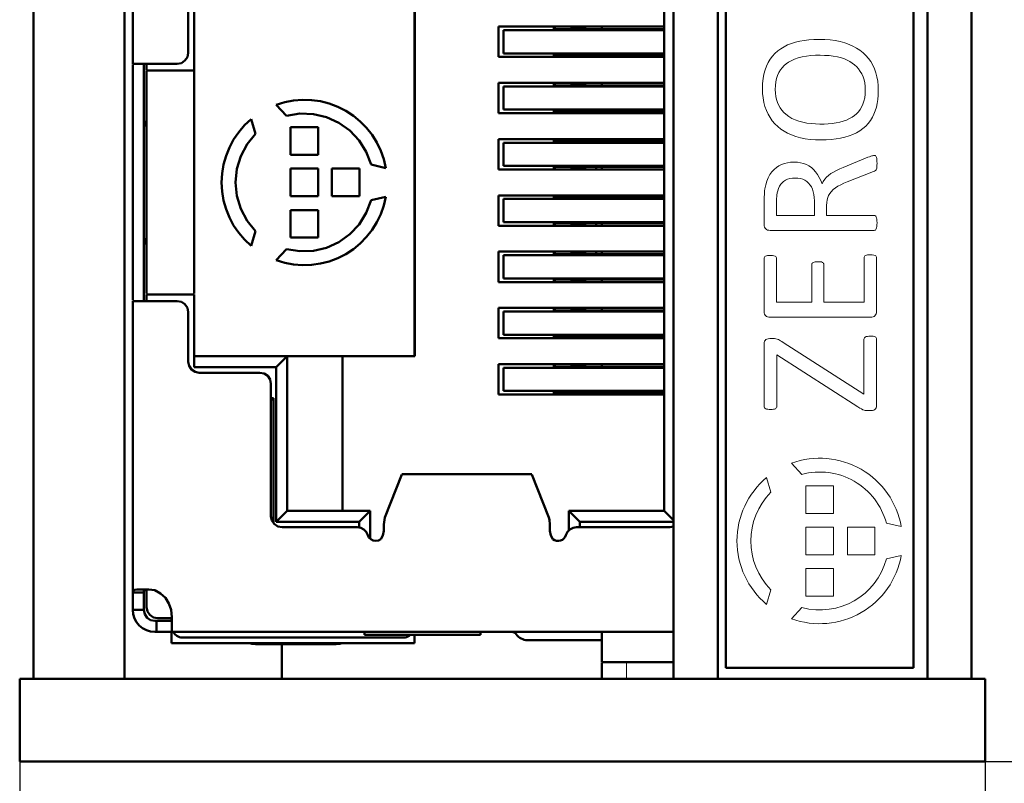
# Model space of a CAD drawing. Header units: millimetres. Extents: x 5 to 292, y 5 to 205.
# Tile 11 of 18: x 189 to 198, y 99 to 106. Entities that reach past the tile are written whole.
import ezdxf

# ---------------------------------------------------------------- set-up
doc = ezdxf.new("R2010")
doc.units = ezdxf.units.MM
doc.styles.add('TextStyle_1', font='Arial.TTF', dxfattribs={"height": 3.5})
doc.dimstyles.new('DIM_ST_1', dxfattribs={"dimtxt": 3.5, "dimasz": 2.5, "dimexe": 1.75, "dimexo": 0, "dimgap": 0.4375, "dimtad": 1, "dimlfac": 2, "dimrnd": 0.01, "dimdsep": 46, "dimtxsty": 'TextStyle_1', "dimcen": 0.09, "dimclrd": 7, "dimclre": 7, "dimclrt": 7, "dimazin": 0, "dimtfac": 1, "dimtdec": 0, "dimtmove": 0, "dimatfit": 3, "dimldrblk": 'NONE', "dimfxl": 1, "dimtvp": 1, "dimtolj": 1, "dimarcsym": 0})

# ---------------------------------------------------------------- blocks, each defined once
blk = doc.blocks.new('*D6')
at = {"color": 7, "lineweight": -2}
for p, q in [((189.1456, 99.5104), (189.1456, 90.11)), ((197.8956, 99.5104), (197.8956, 90.11)), ((189.1456, 91.86), (176.6641, 91.86)), ((191.6456, 91.86), (195.3956, 91.86))]:
    blk.add_line(p, q, dxfattribs=at)
at = {"color": 7}
for points in [[(191.6456, 92.2767), (191.6456, 91.4433), (189.1456, 91.86)], [(195.3956, 91.4433), (195.3956, 92.2767), (197.8956, 91.86)]]:
    blk.add_solid(points, dxfattribs=at)
at = {"layer": 'Defpoints', "color": 0}
for p in [(189.1456, 99.5104), (197.8956, 99.5104), (197.8956, 91.86)]:
    blk.add_point(p, dxfattribs=at)
at = {"color": 7, "insert": (181.4906, 94.0843), "char_height": 3.5, "attachment_point": 5, "style": 'TextStyle_1'}
blk.add_mtext('\\A1;17.5{\\H0.5x;\\S^ ;}', dxfattribs=at)
blk = doc.blocks.new('_None')
blk = doc.blocks.new('*D7')
at = {"color": 7, "lineweight": -2}
for p, q in [((197.5206, 144.0104), (206.3956, 144.0104)), ((204.6456, 102.0104), (204.6456, 141.5104)), ((197.5206, 99.5104), (206.3956, 99.5104))]:
    blk.add_line(p, q, dxfattribs=at)
at = {"color": 7}
for points in [[(205.0622, 141.5104), (204.2289, 141.5104), (204.6456, 144.0104)], [(204.2289, 102.0104), (205.0622, 102.0104), (204.6456, 99.5104)]]:
    blk.add_solid(points, dxfattribs=at)
at = {"layer": 'Defpoints', "color": 0}
for p in [(197.5206, 144.0104), (204.6456, 144.0104), (197.5206, 99.5104)]:
    blk.add_point(p, dxfattribs=at)
at = {"color": 7, "insert": (202.4213, 121.7604), "char_height": 3.5, "attachment_point": 5, "rotation": 90, "style": 'TextStyle_1'}
blk.add_mtext('\\A1;89{\\H0.5x;\\S^ ;}', dxfattribs=at)
blk = doc.blocks.new('Seite_1')
at = {"color": 7, "linetype": 'Continuous', "lineweight": 50}
for p, q in [((189.2706, 100.2604), (189.2706, 143.2604)), ((190.0954, 143.2604), (190.0954, 100.2604)), ((195.0706, 100.2604), (195.0706, 143.2604)), ((195.4706, 143.2604), (195.4706, 100.2604)), ((197.3706, 100.2604), (197.3706, 143.2604)), ((197.7706, 143.2604), (197.7706, 100.2604)), ((195.5456, 100.3604), (195.5456, 143.1604)), ((197.2456, 143.1604), (197.2456, 100.3604)), ((193.5289, 106.1405), (193.5289, 105.9303)), ((193.5289, 105.6305), (193.5289, 105.4203)), ((193.5289, 105.1205), (193.5289, 104.9103)), ((193.5289, 104.6105), (193.5289, 104.4003)), ((193.5289, 104.1005), (193.5289, 103.8903)), ((193.5289, 103.5905), (193.5289, 103.3803)), ((193.5289, 103.0805), (193.5289, 102.8703)), ((193.7856, 102.1153), (192.6099, 102.1153)), ((191.5206, 100.5736), (191.5206, 100.2604)), ((194.4206, 100.4069), (194.4206, 100.2604)), ((197.2456, 100.3604), (195.5456, 100.3604)), ((189.1456, 100.2604), (189.5206, 100.2604)), ((189.1456, 99.5104), (189.1456, 100.2604)), ((197.5206, 100.2604), (189.5206, 100.2604)), ((197.5206, 100.2604), (197.8956, 100.2604)), ((197.8956, 100.2604), (197.8956, 99.5104)), ((189.5206, 99.5104), (189.1456, 99.5104)), ((197.5206, 99.5104), (189.5206, 99.5104)), ((197.8956, 99.5104), (197.5206, 99.5104))]:
    blk.add_line(p, q, dxfattribs=at)
at = {"color": 7, "linetype": 'Continuous', "lineweight": 9}
for p, q in [((196.6085, 104.8968), (196.8321, 104.9882)), ((196.8824, 104.859), (196.6433, 104.7652)), ((195.8921, 104.3762), (195.8921, 104.5926)), ((196.0044, 104.4618), (196.0044, 104.5755)), ((196.3472, 104.5935), (196.3472, 104.4618)), ((196.4575, 104.5522), (196.4575, 104.4618)), ((196.3472, 104.4618), (196.0044, 104.4618)), ((196.4575, 104.4618), (196.8894, 104.4618)), ((196.8893, 104.3258), (195.9472, 104.3258)), ((195.8921, 103.5883), (195.8921, 104.0725)), ((196.0044, 104.0725), (196.0044, 103.6738)), ((196.7983, 103.6738), (196.7983, 104.0776)), ((196.9106, 104.0776), (196.9106, 103.5882)), ((196.3235, 103.6738), (196.3235, 104.0154)), ((196.4338, 104.0154), (196.4338, 103.6738)), ((196.0044, 103.6738), (196.3235, 103.6738)), ((196.4338, 103.6738), (196.7983, 103.6738)), ((196.8555, 103.5378), (195.9472, 103.5378)), ((195.9421, 103.345), (195.9731, 103.345)), ((196.7963, 102.8416), (196.7963, 103.3395)), ((196.9106, 103.3395), (196.9106, 102.7376)), ((195.8921, 102.7321), (195.8921, 103.2993)), ((196.0653, 103.3096), (196.7963, 102.8416)), ((196.7405, 102.7266), (196.0064, 103.1969)), ((196.0064, 103.1969), (196.0064, 102.7321)), ((196.8578, 102.6919), (196.8286, 102.6919)), ((196.2338, 102.1141), (196.1391, 102.2152)), ((195.9135, 102.085), (195.9536, 101.9524)), ((196.2706, 101.7604), (196.2706, 102.0104)), ((196.2706, 102.0104), (196.5206, 102.0104)), ((196.5206, 102.0104), (196.5206, 101.7604)), ((196.5206, 101.7604), (196.2706, 101.7604)), ((196.2706, 101.3854), (196.2706, 101.6354)), ((196.2706, 101.6354), (196.5206, 101.6354)), ((196.5206, 101.6354), (196.5206, 101.3854)), ((196.6456, 101.3854), (196.6456, 101.6354)), ((196.6456, 101.6354), (196.8956, 101.6354)), ((196.8956, 101.6354), (196.8956, 101.3854)), ((197.1342, 101.6407), (196.9993, 101.6722)), ((196.5206, 101.3854), (196.2706, 101.3854)), ((196.8956, 101.3854), (196.6456, 101.3854)), ((196.9993, 101.3487), (197.1342, 101.3802)), ((196.2706, 101.0104), (196.2706, 101.2604)), ((196.2706, 101.2604), (196.5206, 101.2604)), ((196.5206, 101.2604), (196.5206, 101.0104)), ((195.9536, 101.0685), (195.9135, 100.9359)), ((196.5206, 101.0104), (196.2706, 101.0104)), ((196.1391, 100.8057), (196.2338, 100.9067)), ((194.6456, 100.4104), (194.6456, 100.2604))]:
    blk.add_line(p, q, dxfattribs=at)
at = {"color": 7, "lineweight": 50, "flags": 128}
for points in [[(190.1706, 108.4768), (190.1706, 105.8354)], [(190.6728, 105.9354), (190.6728, 108.3604)], [(194.9856, 107.7379), (194.9856, 101.7829)], [(190.7256, 105.7754), (190.7256, 106.4354)], [(190.7256, 106.3354), (190.7256, 103.7524)], [(192.7222, 103.1854), (192.7222, 106.3354)], [(192.7256, 103.1854), (192.7256, 106.3354)], [(193.4856, 106.1729), (193.4856, 105.8979)], [(194.9856, 106.1729), (193.4856, 106.1729)], [(193.5307, 106.1404), (193.5317, 106.1404), (193.5483, 106.1404)], [(194.9856, 106.1404), (193.5483, 106.1404)], [(193.9856, 106.1729), (193.9856, 106.1404)], [(193.9956, 106.1504), (193.9956, 106.1729)], [(193.9956, 106.1504), (194.0013, 106.1504), (194.0184, 106.1504), (194.0461, 106.1504), (194.0834, 106.1504), (194.1289, 106.1504), (194.1808, 106.1504), (194.2371, 106.1504), (194.2956, 106.1504)], [(193.9956, 106.1504), (193.9956, 106.1404)], [(194.1456, 106.1729), (194.1456, 106.1604)], [(194.1456, 106.1604), (194.1456, 106.1504)], [(194.1456, 106.1604), (194.2706, 106.1604)], [(194.2706, 106.1604), (194.2706, 106.1729)], [(194.2956, 106.1504), (194.9856, 106.1504)], [(194.4206, 106.1504), (194.4206, 106.1729)], [(190.5728, 105.8354), (190.611, 105.843), (190.6435, 105.8647), (190.6652, 105.8972), (190.6728, 105.9354)], [(193.5483, 105.9304), (193.5317, 105.9304), (193.5307, 105.9304)], [(193.5483, 105.9304), (194.9856, 105.9304)], [(193.9856, 105.9304), (193.9856, 105.8979)], [(193.9956, 105.9304), (193.9956, 105.9204)], [(193.9956, 105.8979), (193.9956, 105.9204)], [(194.2956, 105.9204), (194.2371, 105.9204), (194.1808, 105.9204), (194.1289, 105.9204), (194.0834, 105.9204), (194.0461, 105.9204), (194.0184, 105.9204), (194.0013, 105.9204), (193.9956, 105.9204)], [(194.1456, 105.9204), (194.1456, 105.9104)], [(194.1456, 105.9104), (194.1456, 105.8979)], [(194.2706, 105.9104), (194.1456, 105.9104)], [(194.2196, 105.9204), (194.2196, 105.9104)], [(194.2706, 105.8979), (194.2706, 105.9104)], [(194.9856, 105.9204), (194.2956, 105.9204)], [(194.4146, 105.8979), (194.4146, 105.9204)], [(194.4206, 105.8979), (194.4206, 105.9204)], [(190.3706, 105.8354), (190.3316, 105.8354), (190.294, 105.8354), (190.2595, 105.8354), (190.2292, 105.8354), (190.2043, 105.8354), (190.1858, 105.8354), (190.1744, 105.8354), (190.1706, 105.8354)], [(190.1706, 103.6924), (190.1706, 105.8284)], [(190.2706, 103.6854), (190.2706, 105.8354)], [(190.2956, 105.8354), (190.2956, 105.7754)], [(190.3706, 105.8354), (190.5728, 105.8354)], [(193.4856, 105.8979), (194.9856, 105.8979)], [(190.3956, 105.7754), (190.3573, 105.7754), (190.3249, 105.7754), (190.3032, 105.7754), (190.2956, 105.7754)], [(190.2956, 103.7524), (190.2956, 105.7684)], [(190.3956, 105.7754), (190.7256, 105.7754)], [(193.4856, 105.6629), (193.4856, 105.3879)], [(194.9856, 105.6629), (193.4856, 105.6629)], [(193.9856, 105.6629), (193.9856, 105.6304)], [(193.9956, 105.6404), (193.9956, 105.6629)], [(194.1456, 105.6629), (194.1456, 105.6504)], [(194.1456, 105.6504), (194.1456, 105.6404)], [(194.1456, 105.6504), (194.2706, 105.6504)], [(194.2196, 105.6504), (194.2196, 105.6404)], [(194.2706, 105.6504), (194.2706, 105.6629)], [(194.4206, 105.6404), (194.4206, 105.6629)], [(193.5307, 105.6304), (193.5317, 105.6304), (193.5483, 105.6304)], [(194.9856, 105.6304), (193.5483, 105.6304)], [(193.9956, 105.6404), (194.0013, 105.6404), (194.0184, 105.6404), (194.0461, 105.6404), (194.0834, 105.6404), (194.1289, 105.6404), (194.1808, 105.6404), (194.2371, 105.6404), (194.2956, 105.6404)], [(193.9956, 105.6404), (193.9956, 105.6304)], [(194.2956, 105.6404), (194.9856, 105.6404)], [(192.4642, 104.8907), (192.4456, 104.9703), (192.4185, 105.0474), (192.3831, 105.1212), (192.3399, 105.1906), (192.2895, 105.2549), (192.2323, 105.3134), (192.1691, 105.3653), (192.1006, 105.4099), (192.0276, 105.4469), (191.9511, 105.4757), (191.8719, 105.496), (191.7909, 105.5076), (191.7092, 105.5103), (191.6277, 105.504), (191.5473, 105.4889), (191.4691, 105.4652)], [(191.4691, 105.4652), (191.5638, 105.3641)], [(191.5638, 105.3641), (191.6847, 105.3841), (191.8072, 105.3801), (191.9265, 105.3523), (192.0381, 105.3017), (192.1377, 105.2303), (192.2214, 105.1409), (192.2861, 105.0369), (192.3293, 104.9222)], [(193.4856, 105.3879), (194.9856, 105.3879)], [(193.5483, 105.4204), (193.5317, 105.4204), (193.5307, 105.4204)], [(193.5483, 105.4204), (194.9856, 105.4204)], [(193.9856, 105.4204), (193.9856, 105.3879)], [(193.9956, 105.4204), (193.9956, 105.4104)], [(193.9956, 105.3879), (193.9956, 105.4104)], [(194.2956, 105.4104), (194.2371, 105.4104), (194.1808, 105.4104), (194.1289, 105.4104), (194.0834, 105.4104), (194.0461, 105.4104), (194.0184, 105.4104), (194.0013, 105.4104), (193.9956, 105.4104)], [(194.1456, 105.4104), (194.1456, 105.4004)], [(194.1456, 105.4004), (194.1456, 105.3879)], [(194.2706, 105.4004), (194.1456, 105.4004)], [(194.2196, 105.4104), (194.2196, 105.4004)], [(194.2706, 105.3879), (194.2706, 105.4004)], [(194.9856, 105.4104), (194.2956, 105.4104)], [(194.3446, 105.3879), (194.3446, 105.4104)], [(194.4206, 105.3879), (194.4206, 105.4104)], [(190.2956, 105.2668), (190.2865, 105.2748), (190.2756, 105.2962), (190.2706, 105.3303)], [(190.2956, 105.291), (190.283, 105.2816)], [(191.2435, 105.335), (191.1838, 105.2791), (191.1306, 105.217), (191.0844, 105.1495), (191.0459, 105.0774), (191.0154, 105.0015), (190.9934, 104.9228), (190.98, 104.8421), (190.9756, 104.7604), (190.98, 104.6788), (190.9934, 104.5981), (191.0154, 104.5193), (191.0459, 104.4435), (191.0844, 104.3713), (191.1306, 104.3039), (191.1838, 104.2418), (191.2435, 104.1859)], [(191.2836, 105.2024), (191.2435, 105.335)], [(191.2836, 104.3185), (191.2059, 104.4132), (191.1482, 104.5213), (191.1126, 104.6385), (191.1006, 104.7604), (191.1126, 104.8824), (191.1482, 104.9996), (191.2059, 105.1077), (191.2836, 105.2024)], [(191.6006, 105.2604), (191.6006, 105.0104)], [(191.8506, 105.2604), (191.6006, 105.2604)], [(191.8506, 105.0104), (191.8506, 105.2604)], [(193.4856, 105.1529), (193.4856, 104.8779)], [(194.9856, 105.1529), (193.4856, 105.1529)], [(193.5307, 105.1204), (193.5317, 105.1204), (193.5483, 105.1204)], [(194.9856, 105.1204), (193.5483, 105.1204)], [(193.9856, 105.1529), (193.9856, 105.1204)], [(193.9956, 105.1304), (193.9956, 105.1529)], [(193.9956, 105.1304), (194.0013, 105.1304), (194.0184, 105.1304), (194.0461, 105.1304), (194.0834, 105.1304), (194.1289, 105.1304), (194.1808, 105.1304), (194.2371, 105.1304), (194.2956, 105.1304)], [(193.9956, 105.1304), (193.9956, 105.1204)], [(194.1456, 105.1529), (194.1456, 105.1404)], [(194.1456, 105.1404), (194.1456, 105.1304)], [(194.1456, 105.1404), (194.2706, 105.1404)], [(194.2196, 105.1404), (194.2196, 105.1304)], [(194.2706, 105.1404), (194.2706, 105.1529)], [(194.2956, 105.1304), (194.9856, 105.1304)], [(194.4206, 105.1304), (194.4206, 105.1529)], [(191.6006, 105.0104), (191.8506, 105.0104)], [(191.8506, 104.8854), (191.6006, 104.8854)], [(191.6006, 104.8854), (191.6006, 104.6354)], [(191.8506, 104.6354), (191.8506, 104.8854)], [(192.2256, 104.8854), (191.9756, 104.8854)], [(191.9756, 104.8854), (191.9756, 104.6354)], [(192.2256, 104.6354), (192.2256, 104.8854)], [(192.3293, 104.9222), (192.4642, 104.8907)], [(193.4856, 104.8779), (194.9856, 104.8779)], [(193.5483, 104.9104), (193.5317, 104.9104), (193.5307, 104.9104)], [(193.5483, 104.9104), (194.9856, 104.9104)], [(193.9856, 104.9104), (193.9856, 104.8779)], [(193.9956, 104.9104), (193.9956, 104.9004)], [(193.9956, 104.8779), (193.9956, 104.9004)], [(194.2956, 104.9004), (194.2371, 104.9004), (194.1808, 104.9004), (194.1289, 104.9004), (194.0834, 104.9004), (194.0461, 104.9004), (194.0184, 104.9004), (194.0013, 104.9004), (193.9956, 104.9004)], [(194.1456, 104.9004), (194.1456, 104.8904)], [(194.1456, 104.8904), (194.1456, 104.8779)], [(194.2706, 104.8904), (194.1456, 104.8904)], [(194.1696, 104.9004), (194.1696, 104.8904)], [(194.1696, 104.9004), (194.1696, 104.8904)], [(194.2706, 104.8779), (194.2706, 104.8904)], [(194.9856, 104.9004), (194.2956, 104.9004)], [(194.3696, 104.8779), (194.3696, 104.9004)], [(194.3696, 104.8779), (194.3696, 104.9004)], [(194.4206, 104.8779), (194.4206, 104.9004)], [(191.4691, 104.0557), (191.5473, 104.0319), (191.6277, 104.0168), (191.7092, 104.0106), (191.7909, 104.0133), (191.8719, 104.0248), (191.9511, 104.0451), (192.0276, 104.0739), (192.1006, 104.1109), (192.1691, 104.1556), (192.2323, 104.2075), (192.2895, 104.2659), (192.3399, 104.3302), (192.3831, 104.3997), (192.4185, 104.4734), (192.4456, 104.5506), (192.4642, 104.6302)], [(192.3293, 104.5987), (192.2861, 104.484), (192.2214, 104.38), (192.1377, 104.2905), (192.0381, 104.2192), (191.9265, 104.1686), (191.8072, 104.1408), (191.6847, 104.1368), (191.5638, 104.1567)], [(191.6006, 104.6354), (191.8506, 104.6354)], [(191.9756, 104.6354), (192.2256, 104.6354)], [(192.4642, 104.6302), (192.3293, 104.5987)], [(193.4856, 104.6429), (193.4856, 104.3679)], [(194.9856, 104.6429), (193.4856, 104.6429)], [(193.5307, 104.6104), (193.5317, 104.6104), (193.5483, 104.6104)], [(194.9856, 104.6104), (193.5483, 104.6104)], [(193.9856, 104.6429), (193.9856, 104.6104)], [(193.9956, 104.6204), (193.9956, 104.6429)], [(193.9956, 104.6204), (194.0013, 104.6204), (194.0184, 104.6204), (194.0461, 104.6204), (194.0834, 104.6204), (194.1289, 104.6204), (194.1808, 104.6204), (194.2371, 104.6204), (194.2956, 104.6204)], [(193.9956, 104.6204), (193.9956, 104.6104)], [(194.1456, 104.6429), (194.1456, 104.6304)], [(194.1456, 104.6304), (194.1456, 104.6204)], [(194.1456, 104.6304), (194.2706, 104.6304)], [(194.1696, 104.6304), (194.1696, 104.6204)], [(194.1696, 104.6204), (194.1696, 104.6304)], [(194.2706, 104.6304), (194.2706, 104.6429)], [(194.2956, 104.6204), (194.9856, 104.6204)], [(194.3696, 104.6204), (194.3696, 104.6429)], [(194.4146, 104.6204), (194.4146, 104.6429)], [(194.4206, 104.6204), (194.4206, 104.6429)], [(191.8506, 104.5104), (191.6006, 104.5104)], [(191.6006, 104.5104), (191.6006, 104.2604)], [(191.8506, 104.2604), (191.8506, 104.5104)], [(193.5483, 104.4004), (193.5317, 104.4004), (193.5307, 104.4004)], [(193.5483, 104.4004), (194.9856, 104.4004)], [(193.9856, 104.4004), (193.9856, 104.3679)], [(193.9956, 104.4004), (193.9956, 104.3904)], [(191.2435, 104.1859), (191.2836, 104.3185)], [(193.4856, 104.3679), (194.9856, 104.3679)], [(193.9956, 104.3679), (193.9956, 104.3904)], [(194.2956, 104.3904), (194.2371, 104.3904), (194.1808, 104.3904), (194.1289, 104.3904), (194.0834, 104.3904), (194.0461, 104.3904), (194.0184, 104.3904), (194.0013, 104.3904), (193.9956, 104.3904)], [(194.1456, 104.3904), (194.1456, 104.3804)], [(194.1456, 104.3804), (194.1456, 104.3679)], [(194.2706, 104.3804), (194.1456, 104.3804)], [(194.1696, 104.3904), (194.1696, 104.3804)], [(194.1696, 104.3804), (194.1696, 104.3904)], [(194.2706, 104.3679), (194.2706, 104.3804)], [(194.9856, 104.3904), (194.2956, 104.3904)], [(194.3696, 104.3679), (194.3696, 104.3904)], [(194.4206, 104.3679), (194.4206, 104.3904)], [(190.2956, 104.2555), (190.2856, 104.2465), (190.2752, 104.2247), (190.2706, 104.1906)], [(190.2956, 104.2276), (190.2946, 104.2285), (190.2817, 104.2383)], [(191.6006, 104.2604), (191.8506, 104.2604)], [(191.5638, 104.1567), (191.4691, 104.0557)], [(193.4856, 104.1329), (193.4856, 103.8579)], [(194.9856, 104.1329), (193.4856, 104.1329)], [(193.9856, 104.1329), (193.9856, 104.1004)], [(193.9956, 104.1104), (193.9956, 104.1329)], [(194.1456, 104.1329), (194.1456, 104.1204)], [(194.2706, 104.1204), (194.2706, 104.1329)], [(194.3696, 104.1104), (194.3696, 104.1329)], [(194.3696, 104.1329), (194.3696, 104.1104)], [(194.4206, 104.1104), (194.4206, 104.1329)], [(193.5307, 104.1004), (193.5317, 104.1004), (193.5483, 104.1004)], [(194.9856, 104.1004), (193.5483, 104.1004)], [(193.9956, 104.1104), (194.0013, 104.1104), (194.0184, 104.1104), (194.0461, 104.1104), (194.0834, 104.1104), (194.1289, 104.1104), (194.1808, 104.1104), (194.2371, 104.1104), (194.2956, 104.1104)], [(193.9956, 104.1104), (193.9956, 104.1004)], [(194.1456, 104.1204), (194.1456, 104.1104)], [(194.1456, 104.1204), (194.2706, 104.1204)], [(194.1696, 104.1204), (194.1696, 104.1104)], [(194.1696, 104.1104), (194.1696, 104.1204)], [(194.2956, 104.1104), (194.9856, 104.1104)], [(193.4856, 103.8579), (194.9856, 103.8579)], [(193.5483, 103.8904), (193.5317, 103.8904), (193.5307, 103.8904)], [(193.5483, 103.8904), (194.9856, 103.8904)], [(193.9856, 103.8904), (193.9856, 103.8579)], [(193.9956, 103.8904), (193.9956, 103.8804)], [(193.9956, 103.8579), (193.9956, 103.8804)], [(194.2956, 103.8804), (194.2371, 103.8804), (194.1808, 103.8804), (194.1289, 103.8804), (194.0834, 103.8804), (194.0461, 103.8804), (194.0184, 103.8804), (194.0013, 103.8804), (193.9956, 103.8804)], [(194.1456, 103.8804), (194.1456, 103.8704)], [(194.1456, 103.8704), (194.1456, 103.8579)], [(194.2706, 103.8704), (194.1456, 103.8704)], [(194.2196, 103.8804), (194.2196, 103.8704)], [(194.2706, 103.8579), (194.2706, 103.8704)], [(194.9856, 103.8804), (194.2956, 103.8804)], [(194.4206, 103.8579), (194.4206, 103.8804)], [(190.1706, 103.6854), (190.1744, 103.6854), (190.1858, 103.6854), (190.2043, 103.6854), (190.2292, 103.6854), (190.2595, 103.6854), (190.294, 103.6854), (190.3316, 103.6854), (190.3706, 103.6854)], [(190.1706, 103.6854), (190.1706, 101.044)], [(190.2956, 103.7454), (190.3032, 103.7454), (190.3249, 103.7454), (190.3573, 103.7454), (190.3956, 103.7454)], [(190.2956, 103.7454), (190.2956, 103.6854)], [(190.5728, 103.6854), (190.3706, 103.6854)], [(190.3956, 103.7454), (190.7256, 103.7454)], [(190.6728, 103.5854), (190.6652, 103.6237), (190.6435, 103.6561), (190.611, 103.6778), (190.5728, 103.6854)], [(190.7256, 103.0854), (190.7256, 103.7454)], [(193.4856, 103.6229), (193.4856, 103.3479)], [(194.9856, 103.6229), (193.4856, 103.6229)], [(193.5307, 103.5904), (193.5317, 103.5904), (193.5483, 103.5904)], [(194.9856, 103.5904), (193.5483, 103.5904)], [(193.9856, 103.6229), (193.9856, 103.5904)], [(193.9956, 103.6004), (193.9956, 103.6229)], [(193.9956, 103.6004), (194.0013, 103.6004), (194.0184, 103.6004), (194.0461, 103.6004), (194.0834, 103.6004), (194.1289, 103.6004), (194.1808, 103.6004), (194.2371, 103.6004), (194.2956, 103.6004)], [(193.9956, 103.6004), (193.9956, 103.5904)], [(194.1456, 103.6229), (194.1456, 103.6104)], [(194.1456, 103.6104), (194.1456, 103.6004)], [(194.1456, 103.6104), (194.2706, 103.6104)], [(194.2196, 103.6104), (194.2196, 103.6004)], [(194.2706, 103.6104), (194.2706, 103.6229)], [(194.2956, 103.6004), (194.9856, 103.6004)], [(194.4206, 103.6004), (194.4206, 103.6229)], [(190.6728, 103.1354), (190.6728, 103.5854)], [(193.4856, 103.3479), (194.9856, 103.3479)], [(193.5483, 103.3804), (193.5317, 103.3804), (193.5307, 103.3804)], [(193.5483, 103.3804), (194.9856, 103.3804)], [(193.9856, 103.3804), (193.9856, 103.3479)], [(193.9956, 103.3804), (193.9956, 103.3704)], [(193.9956, 103.3479), (193.9956, 103.3704)], [(194.2956, 103.3704), (194.2371, 103.3704), (194.1808, 103.3704), (194.1289, 103.3704), (194.0834, 103.3704), (194.0461, 103.3704), (194.0184, 103.3704), (194.0013, 103.3704), (193.9956, 103.3704)], [(194.1456, 103.3704), (194.1456, 103.3604)], [(194.1456, 103.3604), (194.1456, 103.3479)], [(194.2706, 103.3604), (194.1456, 103.3604)], [(194.2196, 103.3704), (194.2196, 103.3604)], [(194.2706, 103.3479), (194.2706, 103.3604)], [(194.9856, 103.3704), (194.2956, 103.3704)], [(194.4157, 103.3479), (194.4177, 103.3509), (194.4196, 103.3604)], [(194.4206, 103.3479), (194.4206, 103.3704)], [(191.5706, 103.1854), (190.7256, 103.1854)], [(191.4706, 103.0854), (191.5706, 103.1854)], [(191.5706, 103.1854), (192.0706, 103.1854)], [(191.5706, 101.7829), (191.5706, 103.1854)], [(192.0706, 103.1854), (192.7256, 103.1854)], [(192.0706, 101.7829), (192.0706, 103.1854)], [(190.7728, 103.0354), (190.7345, 103.043), (190.7021, 103.0647), (190.6804, 103.0972), (190.6728, 103.1354)], [(190.7256, 103.0854), (191.4706, 103.0854)], [(191.4706, 103.0854), (191.4706, 101.6829)], [(193.4856, 103.1129), (193.4856, 102.8379)], [(194.9856, 103.1129), (193.4856, 103.1129)], [(193.5307, 103.0804), (193.5317, 103.0804), (193.5483, 103.0804)], [(194.9856, 103.0804), (193.5483, 103.0804)], [(193.9856, 103.1129), (193.9856, 103.0804)], [(193.9956, 103.0904), (193.9956, 103.1129)], [(193.9956, 103.0904), (194.0013, 103.0904), (194.0184, 103.0904), (194.0461, 103.0904), (194.0834, 103.0904), (194.1289, 103.0904), (194.1808, 103.0904), (194.2371, 103.0904), (194.2956, 103.0904)], [(193.9956, 103.0904), (193.9956, 103.0804)], [(194.1456, 103.1129), (194.1456, 103.1004)], [(194.1456, 103.1004), (194.1456, 103.0904)], [(194.1456, 103.1004), (194.2706, 103.1004)], [(194.2196, 103.1004), (194.2196, 103.0904)], [(194.2706, 103.1004), (194.2706, 103.1129)], [(194.2956, 103.0904), (194.9856, 103.0904)], [(194.4206, 103.0904), (194.4206, 103.1129)], [(191.3228, 103.0354), (190.7728, 103.0354)], [(191.4228, 102.9354), (191.4152, 102.9737), (191.3935, 103.0061), (191.361, 103.0278), (191.3228, 103.0354)], [(191.4228, 101.7354), (191.4228, 102.9354)], [(191.4456, 102.8054), (191.4228, 102.7826)], [(191.4228, 102.8054), (191.4456, 102.8054)], [(191.4456, 102.8054), (191.4456, 101.6744)], [(193.4856, 102.8379), (194.9856, 102.8379)], [(193.5483, 102.8704), (193.5317, 102.8704), (193.5307, 102.8704)], [(193.5483, 102.8704), (194.9856, 102.8704)], [(193.9856, 102.8704), (193.9856, 102.8379)], [(193.9956, 102.8704), (193.9956, 102.8604)], [(193.9956, 102.8379), (193.9956, 102.8604)], [(194.2956, 102.8604), (194.2371, 102.8604), (194.1808, 102.8604), (194.1289, 102.8604), (194.0834, 102.8604), (194.0461, 102.8604), (194.0184, 102.8604), (194.0013, 102.8604), (193.9956, 102.8604)], [(194.1456, 102.8604), (194.1456, 102.8504)], [(194.1456, 102.8504), (194.1456, 102.8379)], [(194.2706, 102.8504), (194.1456, 102.8504)], [(194.2196, 102.8604), (194.2196, 102.8504)], [(194.2706, 102.8379), (194.2706, 102.8504)], [(194.9856, 102.8604), (194.2956, 102.8604)], [(194.4021, 102.8604), (194.4021, 102.8379)], [(194.4206, 102.8379), (194.4206, 102.8604)], [(192.61, 102.1115), (192.4538, 101.7235)], [(192.6124, 102.1134), (192.61, 102.1115)], [(193.7855, 102.1115), (193.7831, 102.1134)], [(193.9418, 101.7235), (193.7855, 102.1115)], [(191.5228, 101.6354), (191.4845, 101.643), (191.4521, 101.6647), (191.4304, 101.6972), (191.4228, 101.7354)], [(191.4706, 101.6829), (191.5706, 101.7829)], [(192.3206, 101.7829), (191.5706, 101.7829)], [(192.2206, 101.6829), (192.3206, 101.7829)], [(192.3206, 101.5318), (192.3206, 101.7829)], [(192.4538, 101.7235), (192.4502, 101.7011), (192.4467, 101.6593)], [(193.9488, 101.6593), (193.9453, 101.7011), (193.9418, 101.7235)], [(194.9856, 101.7829), (194.1206, 101.7829)], [(194.2206, 101.6829), (194.1206, 101.7829)], [(194.1206, 101.7829), (194.1206, 101.6041)], [(195.0706, 101.6979), (194.9856, 101.7829)], [(191.4706, 101.6829), (192.2206, 101.6829)], [(192.204, 101.6354), (191.5228, 101.6354)], [(192.2999, 101.564), (192.286, 101.5927), (192.2638, 101.6156), (192.2355, 101.6303), (192.204, 101.6354)], [(192.2206, 101.6829), (192.2206, 101.6328)], [(192.4467, 101.6031), (192.4467, 101.6593)], [(193.9488, 101.6593), (193.9488, 101.6031)], [(194.1915, 101.6354), (194.16, 101.6303), (194.1318, 101.6156), (194.1096, 101.5927), (194.0957, 101.564)], [(195.0378, 101.6354), (194.1915, 101.6354)], [(194.2206, 101.6829), (195.0706, 101.6829)], [(194.2206, 101.6354), (194.2206, 101.6829)], [(195.0706, 101.642), (195.0378, 101.6354)], [(192.3717, 101.5104), (192.3481, 101.5142), (192.3269, 101.5253), (192.3103, 101.5425), (192.2999, 101.564)], [(192.4467, 101.6031), (192.4368, 101.5606), (192.4181, 101.5265)], [(193.9774, 101.5265), (193.9587, 101.5606), (193.9488, 101.6031)], [(194.0957, 101.564), (194.0884, 101.5473), (194.0773, 101.5329), (194.063, 101.5215), (194.0465, 101.5139), (194.0286, 101.5106), (194.0104, 101.5116), (193.993, 101.5171), (193.9774, 101.5265)], [(192.4181, 101.5265), (192.3963, 101.5146), (192.3717, 101.5104)], [(190.1706, 101.044), (190.1774, 101.0606), (190.1885, 101.0662), (190.2067, 101.0699), (190.2339, 101.0717), (190.2706, 101.0715), (190.3167, 101.0695), (190.3706, 101.0655)], [(190.1706, 100.8854), (190.1706, 100.9322), (190.1706, 100.9754), (190.1706, 101.0131), (190.1706, 101.044)], [(190.1706, 101.044), (190.2706, 101.044)], [(190.2931, 101.0705), (190.2887, 101.0699), (190.2795, 101.0663), (190.274, 101.0607), (190.2713, 101.0533), (190.2706, 101.044)], [(190.2706, 101.044), (190.2706, 101.0131), (190.2706, 100.9754), (190.2706, 100.9322), (190.2706, 100.8854)], [(190.2956, 101.0704), (190.2956, 101.0604)], [(190.2956, 100.9104), (190.2956, 100.922), (190.2956, 100.9544), (190.2956, 101.0031), (190.2956, 101.0604)], [(190.3706, 101.0655), (190.4228, 101.0354), (190.4663, 100.9937), (190.4985, 100.9429), (190.5177, 100.8857)], [(190.1706, 100.8854), (190.1744, 100.8464), (190.1858, 100.8089), (190.2043, 100.7743), (190.2292, 100.744), (190.2595, 100.7191), (190.2941, 100.7006), (190.3316, 100.6893), (190.3706, 100.6854)], [(190.1706, 100.8854), (190.2706, 100.8854)], [(190.3706, 100.7854), (190.3323, 100.793), (190.2999, 100.8147), (190.2782, 100.8471), (190.2706, 100.8854)], [(190.2956, 100.9104), (190.3032, 100.8722), (190.3249, 100.8397), (190.3573, 100.818), (190.3956, 100.8104)], [(190.5177, 100.8857), (190.5228, 100.8199)], [(190.3847, 100.7854), (190.3706, 100.7854)], [(190.3847, 100.7854), (190.5222, 100.7854)], [(190.3847, 100.6854), (190.3847, 100.7854)], [(190.3956, 100.8104), (190.5228, 100.8104)], [(190.518, 100.8104), (190.5222, 100.7854)], [(190.5228, 100.6857), (190.5228, 100.6952), (190.5228, 100.7227), (190.5228, 100.7656), (190.5228, 100.8199)], [(190.3847, 100.6854), (190.3706, 100.6854)], [(190.5158, 100.6854), (190.3847, 100.6854)], [(190.5222, 100.6854), (190.5222, 100.5854)], [(190.5228, 100.6857), (195.0706, 100.6857)], [(190.6222, 100.6354), (190.6065, 100.6365), (190.5927, 100.6396), (190.5694, 100.6505), (190.5504, 100.6658), (190.5355, 100.6854)], [(191.435, 100.6854), (191.4303, 100.6854), (191.4169, 100.6854)], [(192.2706, 100.6604), (192.2706, 100.6857)], [(192.2706, 100.6604), (193.3206, 100.6604)], [(192.6873, 100.6604), (192.6749, 100.6505), (192.6516, 100.6396), (192.6378, 100.6365), (192.6222, 100.6354)], [(192.7222, 100.5854), (192.7222, 100.6604)], [(193.3206, 100.6857), (193.3206, 100.6604)], [(194.4206, 100.4104), (194.4206, 100.6857)], [(190.6222, 100.5854), (190.5839, 100.5854), (190.5514, 100.5854), (190.5298, 100.5854), (190.5222, 100.5854)], [(190.6222, 100.6354), (192.6222, 100.6354)], [(192.6222, 100.5854), (190.6222, 100.5854)], [(191.3182, 100.5736), (191.281, 100.5751), (191.2492, 100.5793), (191.2283, 100.5854)], [(191.9773, 100.5736), (191.3182, 100.5736)], [(192.0672, 100.5854), (192.0464, 100.5793), (192.0145, 100.5751), (191.9773, 100.5736)], [(192.7222, 100.5854), (192.7145, 100.5854), (192.6929, 100.5854), (192.6604, 100.5854), (192.6222, 100.5854)], [(193.9228, 100.6107), (193.8559, 100.6107), (193.799, 100.6107), (193.7613, 100.6107), (193.7478, 100.6107)], [(193.9228, 100.6107), (194.4206, 100.6107)], [(194.4206, 100.4104), (195.0706, 100.4104)]]:
    blk.add_lwpolyline(points, dxfattribs=at)
at = {"color": 7, "lineweight": 9, "flags": 128}
for points in [[(195.8763, 105.612), (195.8778, 105.6579), (195.8823, 105.7012), (195.8897, 105.742), (195.9, 105.7802), (195.9134, 105.8158), (195.9295, 105.849), (195.9472, 105.8781), (195.9673, 105.905), (195.9898, 105.9297), (196.0148, 105.9522), (196.0422, 105.9725), (196.0719, 105.9906), (196.104, 106.0066), (196.1385, 106.0203), (196.1755, 106.0318), (196.2146, 106.0411), (196.2552, 106.0483), (196.2979, 106.0534), (196.3426, 106.0564), (196.3895, 106.0574)], [(196.3895, 106.0574), (196.4402, 106.0562), (196.4888, 106.0523), (196.5352, 106.046), (196.5794, 106.037), (196.6215, 106.0256), (196.6612, 106.0116), (196.6963, 105.9961), (196.729, 105.9783), (196.7595, 105.9584), (196.7876, 105.9361), (196.8133, 105.9116), (196.8365, 105.8849), (196.8572, 105.8558), (196.8753, 105.8244), (196.891, 105.7907), (196.9039, 105.7547), (196.9137, 105.7172), (196.9207, 105.6775), (196.9249, 105.6356), (196.9263, 105.5915)], [(195.9926, 105.6038), (195.9939, 105.6393), (195.9979, 105.6725), (196.0046, 105.7031), (196.014, 105.7313), (196.0261, 105.757), (196.0405, 105.7805), (196.0559, 105.8007), (196.0732, 105.819), (196.0924, 105.8355), (196.1134, 105.8502), (196.1361, 105.8632), (196.1672, 105.8774), (196.2008, 105.889), (196.237, 105.8981), (196.2751, 105.9049), (196.3148, 105.9097), (196.356, 105.9127), (196.3988, 105.9136)], [(196.3988, 105.9136), (196.4397, 105.9126), (196.4795, 105.9097), (196.5183, 105.9047), (196.556, 105.8978), (196.5919, 105.8885), (196.6186, 105.8794), (196.644, 105.8686), (196.6679, 105.8561), (196.6905, 105.842), (196.7114, 105.8261), (196.7305, 105.8084), (196.7478, 105.7888), (196.7633, 105.7674), (196.7769, 105.7442), (196.7883, 105.7189), (196.797, 105.6919), (196.8032, 105.6628), (196.8069, 105.6316), (196.8081, 105.5982)], [(196.4069, 105.1453), (196.3574, 105.1466), (196.3099, 105.1504), (196.2643, 105.1568), (196.2206, 105.1657), (196.1788, 105.1772), (196.1395, 105.1912), (196.1048, 105.2068), (196.0723, 105.2246), (196.0422, 105.2447), (196.0144, 105.2671), (195.9889, 105.2917), (195.9659, 105.3186), (195.9454, 105.3477), (195.9273, 105.3792), (195.9117, 105.4129), (195.8988, 105.4488), (195.889, 105.4863), (195.882, 105.526), (195.8777, 105.5679), (195.8763, 105.612)], [(196.3972, 105.2891), (196.357, 105.2902), (196.3177, 105.2932), (196.2794, 105.2983), (196.242, 105.3054), (196.2063, 105.3149), (196.1734, 105.3268), (196.1428, 105.3412), (196.1145, 105.3583), (196.0886, 105.378), (196.0698, 105.3957), (196.0528, 105.4152), (196.0374, 105.4364), (196.0238, 105.4593), (196.0124, 105.4843), (196.0037, 105.511), (195.9975, 105.5398), (195.9938, 105.5707), (195.9926, 105.6038)], [(196.8081, 105.5982), (196.8068, 105.5621), (196.8028, 105.5286), (196.7962, 105.4977), (196.7869, 105.4695), (196.775, 105.4439), (196.7608, 105.4205), (196.7455, 105.4005), (196.7283, 105.3823), (196.7091, 105.3659), (196.6881, 105.3514), (196.6654, 105.3386), (196.6381, 105.3262), (196.6088, 105.3157), (196.5774, 105.3073), (196.5442, 105.3007), (196.5095, 105.2957), (196.4734, 105.292), (196.436, 105.2899), (196.3972, 105.2891)], [(196.9263, 105.5915), (196.9252, 105.5513), (196.9219, 105.513), (196.9164, 105.4768), (196.9087, 105.4425), (196.8988, 105.4103), (196.8867, 105.38), (196.8726, 105.3516), (196.8547, 105.3226), (196.8345, 105.2958), (196.8118, 105.2713), (196.7867, 105.2491), (196.7591, 105.229), (196.7291, 105.2112), (196.6967, 105.1955), (196.6618, 105.182), (196.6244, 105.1706), (196.5847, 105.1614), (196.5435, 105.1544), (196.5002, 105.1494), (196.4546, 105.1463), (196.4069, 105.1453)], [(195.8984, 104.7028), (195.9062, 104.7392), (195.9164, 104.7727), (195.929, 104.8034), (195.944, 104.8313), (195.9615, 104.8561), (195.9813, 104.878), (196.0035, 104.8969), (196.0256, 104.9114), (196.0495, 104.9233), (196.0749, 104.9325), (196.102, 104.9391), (196.1307, 104.9431), (196.1608, 104.9444)], [(196.1608, 104.9444), (196.1926, 104.943), (196.2221, 104.9388), (196.2494, 104.9317), (196.2747, 104.922), (196.298, 104.9097), (196.3194, 104.895), (196.3389, 104.8779), (196.3584, 104.8567), (196.3758, 104.8329), (196.3913, 104.8067), (196.405, 104.7784), (196.417, 104.7479)], [(196.8321, 104.9882), (196.8466, 104.9937), (196.8585, 104.9981), (196.8677, 105.0012), (196.8744, 105.0031), (196.8829, 105.0049), (196.8894, 105.0055)], [(196.9145, 104.933), (196.9142, 104.9162), (196.9133, 104.9023), (196.9116, 104.8912), (196.9092, 104.8822), (196.906, 104.8751), (196.9001, 104.8681), (196.8923, 104.8631), (196.8824, 104.859)], [(196.8894, 105.0055), (196.8953, 105.0049), (196.9004, 105.0032), (196.9047, 104.9994), (196.9082, 104.9929), (196.9105, 104.9856), (196.9123, 104.9763), (196.9135, 104.9648), (196.9143, 104.9504), (196.9145, 104.933)], [(196.417, 104.7479), (196.428, 104.7695), (196.4414, 104.7893), (196.4573, 104.8074), (196.4758, 104.8243), (196.497, 104.8402), (196.5206, 104.855), (196.5469, 104.8691), (196.5762, 104.8829), (196.6085, 104.8968)], [(196.0146, 104.6845), (196.0222, 104.7067), (196.0313, 104.7263), (196.0421, 104.7435), (196.0545, 104.7581), (196.0686, 104.7702), (196.0841, 104.7799), (196.1042, 104.789), (196.126, 104.7954), (196.1496, 104.7993), (196.175, 104.8006)], [(196.175, 104.8006), (196.1981, 104.7993), (196.22, 104.7956), (196.2409, 104.7894), (196.2603, 104.7805), (196.2782, 104.7689), (196.2943, 104.7544), (196.3086, 104.7372), (196.3199, 104.7191), (196.3294, 104.6988), (196.3371, 104.6762), (196.3427, 104.6511), (196.3461, 104.6236), (196.3472, 104.5935)], [(196.6433, 104.7652), (196.6138, 104.7527), (196.5861, 104.7399), (196.5604, 104.7266), (196.5371, 104.7119), (196.5164, 104.6953), (196.4984, 104.6767), (196.4864, 104.6605), (196.4763, 104.6427), (196.4681, 104.6234), (196.4622, 104.602), (196.4587, 104.5782), (196.4575, 104.5522)], [(195.8921, 104.5926), (195.8923, 104.6132), (195.8927, 104.6317), (195.8935, 104.6482), (195.8945, 104.6628), (195.8964, 104.6838), (195.8984, 104.7028)], [(196.0044, 104.5755), (196.0046, 104.5967), (196.0051, 104.6155), (196.0061, 104.6319), (196.0074, 104.646), (196.0104, 104.6663), (196.0146, 104.6845)], [(196.9145, 104.3938), (196.914, 104.3757), (196.9126, 104.361), (196.9104, 104.3492), (196.9078, 104.34), (196.9046, 104.3333), (196.9004, 104.329), (196.8953, 104.3266), (196.8893, 104.3258)], [(196.8894, 104.4618), (196.8953, 104.4609), (196.9004, 104.4582), (196.9046, 104.4537), (196.9079, 104.4471), (196.9104, 104.4382), (196.9126, 104.4266), (196.914, 104.4119), (196.9145, 104.3938)], [(195.9472, 104.3258), (195.9343, 104.3266), (195.9234, 104.3291), (195.9143, 104.3331), (195.907, 104.3388), (195.9015, 104.3459), (195.8963, 104.3556), (195.8931, 104.3657), (195.8921, 104.3762)], [(195.8921, 104.0725), (195.8929, 104.0785), (195.8952, 104.0839), (195.8994, 104.0885), (195.9054, 104.0922), (195.9134, 104.095), (195.9231, 104.0973), (195.935, 104.0988), (195.9494, 104.0993)], [(195.9494, 104.0993), (195.9667, 104.0984), (195.9808, 104.0959), (195.9914, 104.0922), (195.9972, 104.0885), (196.0013, 104.0839), (196.0036, 104.0785), (196.0044, 104.0725)], [(196.3235, 104.0154), (196.3244, 104.0214), (196.3271, 104.0268), (196.3314, 104.0315), (196.337, 104.0355), (196.3446, 104.0385), (196.3545, 104.0406), (196.3666, 104.0418), (196.3807, 104.0421)], [(196.3807, 104.0421), (196.398, 104.0414), (196.4117, 104.0393), (196.4219, 104.0355), (196.4274, 104.0315), (196.4311, 104.0268), (196.4332, 104.0214), (196.4338, 104.0154)], [(196.7983, 104.0776), (196.7991, 104.0836), (196.8014, 104.089), (196.8055, 104.0939), (196.8113, 104.0981), (196.8189, 104.1015), (196.8285, 104.1036), (196.8404, 104.1048), (196.8548, 104.1052)], [(196.8548, 104.1052), (196.8721, 104.1045), (196.8862, 104.1023), (196.8972, 104.0981), (196.9033, 104.0939), (196.9074, 104.089), (196.9098, 104.0836), (196.9106, 104.0776)], [(195.9472, 103.5378), (195.9344, 103.5386), (195.9234, 103.5411), (195.9143, 103.5451), (195.907, 103.5508), (195.9016, 103.5579), (195.8963, 103.5677), (195.8932, 103.5778), (195.8921, 103.5883)], [(196.9106, 103.5882), (196.9096, 103.5783), (196.9068, 103.5686), (196.902, 103.5592), (196.8952, 103.5503), (196.8879, 103.5449), (196.8789, 103.541), (196.8681, 103.5386), (196.8555, 103.5378)], [(195.8921, 103.2993), (195.8931, 103.3105), (195.896, 103.3203), (195.9008, 103.3286), (195.9075, 103.3355), (195.9168, 103.3408), (195.9283, 103.3439), (195.9421, 103.345)], [(195.9731, 103.345), (195.9864, 103.3445), (195.9981, 103.343), (196.0093, 103.3402), (196.0208, 103.3359), (196.0304, 103.3313), (196.0407, 103.3256), (196.0523, 103.3184), (196.0653, 103.3096)], [(196.7963, 103.3395), (196.7972, 103.3458), (196.7997, 103.3513), (196.8039, 103.356), (196.8097, 103.36), (196.8175, 103.3631), (196.8274, 103.3653), (196.8396, 103.3666), (196.8539, 103.3671)], [(196.8539, 103.3671), (196.8677, 103.3667), (196.8794, 103.3655), (196.8892, 103.3634), (196.8972, 103.3604), (196.9033, 103.3564), (196.9074, 103.3517), (196.9098, 103.3461), (196.9106, 103.3395)], [(195.9508, 102.7029), (195.9361, 102.7033), (195.9238, 102.7045), (195.9137, 102.7066), (195.9056, 102.7096), (195.8994, 102.7137), (195.8953, 102.7187), (195.8929, 102.7248), (195.8921, 102.7321)], [(196.0064, 102.7321), (196.0056, 102.7248), (196.0032, 102.7187), (195.9991, 102.7137), (195.9933, 102.7096), (195.9855, 102.7066), (195.9758, 102.7045), (195.9642, 102.7033), (195.9508, 102.7029)], [(196.8286, 102.6919), (196.8176, 102.6923), (196.8076, 102.6934), (196.7974, 102.696), (196.7864, 102.7003), (196.7734, 102.7069), (196.7584, 102.7156), (196.7405, 102.7266)], [(196.9106, 102.7376), (196.9096, 102.7267), (196.9066, 102.7171), (196.9017, 102.7087), (196.8947, 102.7017), (196.885, 102.6962), (196.8727, 102.693), (196.8578, 102.6919)]]:
    blk.add_lwpolyline(points, dxfattribs=at)
at = {"color": 7, "linetype": 'Continuous', "lineweight": 9}
for radius, start, end in [(0.75, 10, 110), (0.75, 130, 230), (0.625, 15, 105), (0.625, 135, 225), (0.75, 250, 350), (0.625, 255, 345)]:
    blk.add_arc((196.3956, 101.5104), radius, start, end, dxfattribs=at)
at = {"color": 7, "linetype": 'Continuous', "lineweight": 50}
for centre, radius, start, end in [((193.6042, 100.6357), 0.05, 34.86925, 90), ((193.7478, 100.7357), 0.125, 214.84578, 270)]:
    blk.add_arc(centre, radius, start, end, dxfattribs=at)
dim = blk.add_linear_dim(base=(204.6456, 144.0104), p1=(197.5206, 99.5104), p2=(197.5206, 144.0104), angle=90, text='<>{\\H0.5x;\\S^ ;}', dimstyle='DIM_ST_1')
dim.commit()
dim.dimension.update_dxf_attribs({"geometry": '*D7', "text_midpoint": (204.6456, 121.7604), "dimtype": 160})
dim = blk.add_linear_dim(base=(197.8956, 91.86), p1=(189.1456, 99.5104), p2=(197.8956, 99.5104), text='<>{\\H0.5x;\\S^ ;}', dimstyle='DIM_ST_1')
dim.commit()
dim.dimension.update_dxf_attribs({"geometry": '*D6', "text_midpoint": (181.4906, 91.86), "dimtype": 160})

msp = doc.modelspace()

# ---------------------------------------------------------------- block references
msp.add_blockref('Seite_1', (0, 0))

doc.saveas('drawing.dxf')
